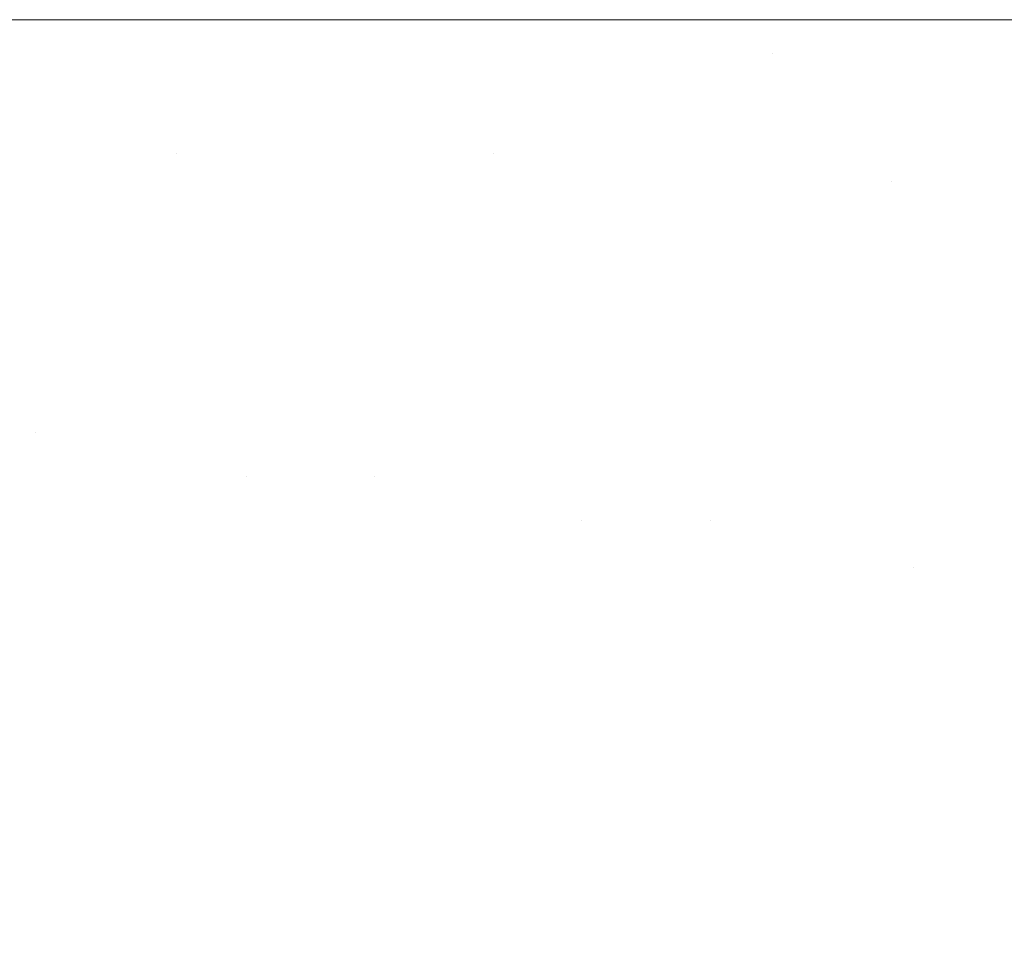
# Model space of a CAD drawing. Header units: centimetres. Extents: x -44.1 to 45.2, y 4.2 to 6.
# Tile 216 of 256: x -14.1219 to -14.0869, y 5.9674 to 6.0001. Entities that reach past the tile are written whole.
import ezdxf

# ---------------------------------------------------------------- set-up
doc = ezdxf.new("R2010")
doc.units = ezdxf.units.CM
doc.header["$LTSCALE"] = 2.54
doc.layers.add('Lucido design-1', color=7, linetype='Continuous')

# ---------------------------------------------------------------- blocks, each defined once
blk = doc.blocks.new('Gruppo-4-1')
at = {"color": 7, "linetype": 'Continuous', "lineweight": 9}
for points, invisible_edges in [([(-43.924707, 6.000021, -2312.419046), (-8.338741, 6.000089, -2312.42217), (-26.131724, 6.000089, -2312.42217)], 9), ([(-43.924707, 6.000021, -2312.419046), (45.040209, 6.000021, -2312.419046), (9.454243, 6.000089, -2312.42217), (-8.338741, 6.000089, -2312.42217)], 11), ([(-43.924707, 6.000021, -2312.419046), (-43.924707, 5.999993, -2312.417808), (45.040209, 5.999993, -2312.417808), (45.040209, 6.000021, -2312.419046)], 10), ([(-26.131724, 6.000089, -2312.42217), (-14.095203, 6.000089, -2312.646622), (-14.111291, 6.000089, -2312.652216)], 9), ([(-14.111291, 6.000089, -2312.652216), (-14.12626, 6.000089, -2312.658095), (-26.131724, 6.000089, -2312.42217)], 10), ([(-26.131724, 6.000089, -2312.42217), (-14.077994, 6.000089, -2312.641394), (-14.081469, 6.000089, -2312.642449)], 9), ([(-14.081469, 6.000089, -2312.642449), (-14.095203, 6.000089, -2312.646622), (-26.131724, 6.000089, -2312.42217)], 10), ([(-26.131724, 6.000089, -2312.42217), (-14.059693, 6.000089, -2312.636617), (-14.077994, 6.000089, -2312.641394)], 9), ([(-26.131724, 6.000089, -2312.42217), (-14.040353, 6.000089, -2312.632382), (-14.059693, 6.000089, -2312.636617)], 9), ([(-26.131724, 6.000089, -2312.42217), (-14.020064, 6.000089, -2312.628777), (-14.028457, 6.000089, -2312.630268)], 9), ([(-14.028457, 6.000089, -2312.630268), (-14.040353, 6.000089, -2312.632382), (-26.131724, 6.000089, -2312.42217)], 10), ([(-26.131724, 6.000089, -2312.42217), (-13.998948, 6.000089, -2312.625887), (-14.020064, 6.000089, -2312.628777)], 9), ([(-26.131724, 6.000089, -2312.42217), (-13.977163, 6.000089, -2312.623786), (-13.979127, 6.000089, -2312.623976), (-13.998948, 6.000089, -2312.625887)], 9), ([(-13.93465, 6.000089, -2312.62217), (-13.954895, 6.000089, -2312.622535), (-26.131724, 6.000089, -2312.42217), (-8.338741, 6.000089, -2312.42217)], 10), ([(-13.954895, 6.000089, -2312.622535), (-13.977163, 6.000089, -2312.623786), (-26.131724, 6.000089, -2312.42217)], 10), ([(-14.13256, 6.00004, -2312.664669), (-14.135675, 6.000089, -2312.66223), (-14.12626, 6.000089, -2312.658095), (-14.111291, 6.000089, -2312.652216)], 9), ([(-14.079191, 6.00004, -2312.645203), (-14.13256, 6.00004, -2312.664669), (-14.111291, 6.000089, -2312.652216), (-14.095203, 6.000089, -2312.646622)], 11), ([(-14.079191, 6.00004, -2312.645203), (-14.076901, 5.999894, -2312.648007), (-14.129424, 5.999894, -2312.667165), (-14.13256, 6.00004, -2312.664669)], 15), ([(-14.095203, 6.000089, -2312.646622), (-14.081469, 6.000089, -2312.642449), (-14.079191, 6.00004, -2312.645203)], 10), ([(45.040209, 5.999993, -2312.417808), (-43.924707, 5.999993, -2312.417808), (-43.924707, 5.999708, -2312.413454), (45.040209, 5.999708, -2312.413454)], 5), ([(45.040209, 5.999708, -2312.413454), (-43.924707, 5.999708, -2312.413454), (-43.924707, 5.999233, -2312.409117), (45.040209, 5.999233, -2312.409117)], 5), ([(-14.126298, 5.99965, -2312.669654), (-14.129424, 5.999894, -2312.667165), (-14.076901, 5.999894, -2312.648007), (-14.074617, 5.99965, -2312.650803)], 15), ([(-14.123184, 5.99931, -2312.672131), (-14.120089, 5.998875, -2312.674594), (-14.144409, 5.998875, -2312.686691)], 11), ([(-14.074617, 5.99965, -2312.650803), (-14.072344, 5.99931, -2312.653587), (-14.123184, 5.99931, -2312.672131), (-14.126298, 5.99965, -2312.669654)], 15), ([(-14.123184, 5.99931, -2312.672131), (-14.072344, 5.99931, -2312.653587), (-14.095144, 5.998875, -2312.664522)], 11), ([(-14.095144, 5.998875, -2312.664522), (-14.120089, 5.998875, -2312.674594), (-14.123184, 5.99931, -2312.672131)], 11), ([(-14.072344, 5.99931, -2312.653587), (-14.070083, 5.998875, -2312.656354), (-14.095144, 5.998875, -2312.664522)], 11), ([(45.040209, 5.999233, -2312.409117), (-43.924707, 5.999233, -2312.409117), (-43.924707, 5.998569, -2312.404805), (45.040209, 5.998569, -2312.404805)], 5), ([(-14.144409, 5.998875, -2312.686691), (-14.120089, 5.998875, -2312.674594), (-14.117017, 5.998346, -2312.677039), (-14.140934, 5.998346, -2312.688935)], 15), ([(-14.092485, 5.998346, -2312.667134), (-14.117017, 5.998346, -2312.677039), (-14.120089, 5.998875, -2312.674594), (-14.095144, 5.998875, -2312.664522)], 15), ([(-14.095144, 5.998875, -2312.664522), (-14.070083, 5.998875, -2312.656354), (-14.067839, 5.998346, -2312.659102), (-14.092485, 5.998346, -2312.667134)], 15), ([(45.040209, 5.998569, -2312.404805), (-43.924707, 5.998569, -2312.404805), (-43.924707, 5.997718, -2312.400526), (45.040209, 5.997718, -2312.400526)], 5), ([(-14.140934, 5.998346, -2312.688935), (-14.117017, 5.998346, -2312.677039), (-14.113971, 5.997724, -2312.679463), (-14.137489, 5.997724, -2312.69116)], 15), ([(-14.089849, 5.997724, -2312.669723), (-14.113971, 5.997724, -2312.679463), (-14.117017, 5.998346, -2312.677039), (-14.092485, 5.998346, -2312.667134)], 15), ([(-14.092485, 5.998346, -2312.667134), (-14.067839, 5.998346, -2312.659102), (-14.065615, 5.997724, -2312.661825), (-14.089849, 5.997724, -2312.669723)], 15), ([(45.040209, 5.997718, -2312.400526), (-43.924707, 5.997718, -2312.400526), (-43.924707, 5.996681, -2312.396288), (45.040209, 5.996681, -2312.396288)], 5), ([(-14.137489, 5.997724, -2312.69116), (-14.113971, 5.997724, -2312.679463), (-14.110956, 5.997012, -2312.681862), (-14.134079, 5.997012, -2312.693363)], 15), ([(-14.08724, 5.997012, -2312.672286), (-14.110956, 5.997012, -2312.681862), (-14.113971, 5.997724, -2312.679463), (-14.089849, 5.997724, -2312.669723)], 15), ([(-14.089849, 5.997724, -2312.669723), (-14.065615, 5.997724, -2312.661825), (-14.063413, 5.997012, -2312.664521), (-14.08724, 5.997012, -2312.672286)], 15), ([(-14.130708, 5.99621, -2312.69554), (-14.134079, 5.997012, -2312.693363), (-14.110956, 5.997012, -2312.681862), (-14.107977, 5.99621, -2312.684234)], 15), ([(-14.107977, 5.99621, -2312.684234), (-14.110956, 5.997012, -2312.681862), (-14.08724, 5.997012, -2312.672286), (-14.084661, 5.99621, -2312.67482)], 15), ([(-14.084661, 5.99621, -2312.67482), (-14.08724, 5.997012, -2312.672286), (-14.063413, 5.997012, -2312.664521), (-14.061237, 5.99621, -2312.667185)], 15), ([(45.040209, 5.996681, -2312.396288), (-43.924707, 5.996681, -2312.396288), (-43.924707, 5.99546, -2312.392099), (45.040209, 5.99546, -2312.392099)], 5), ([(-14.130708, 5.99621, -2312.69554), (-14.107977, 5.99621, -2312.684234), (-14.116313, 5.995322, -2312.691894)], 11), ([(-14.116313, 5.995322, -2312.691894), (-14.127381, 5.995322, -2312.697689), (-14.130708, 5.99621, -2312.69554)], 11), ([(-14.107977, 5.99621, -2312.684234), (-14.105036, 5.995322, -2312.686574), (-14.116313, 5.995322, -2312.691894)], 11), ([(-14.084661, 5.99621, -2312.67482), (-14.082115, 5.995322, -2312.67732), (-14.105036, 5.995322, -2312.686574), (-14.107977, 5.99621, -2312.684234)], 15), ([(45.040209, 5.99546, -2312.392099), (-43.924707, 5.99546, -2312.392099), (-43.924707, 5.994058, -2312.387968), (45.040209, 5.994058, -2312.387968)], 5), ([(-14.113222, 5.99435, -2312.69411), (-14.124103, 5.99435, -2312.699806), (-14.127381, 5.995322, -2312.697689), (-14.116313, 5.995322, -2312.691894)], 15), ([(-14.116313, 5.995322, -2312.691894), (-14.105036, 5.995322, -2312.686574), (-14.102137, 5.99435, -2312.688881), (-14.113222, 5.99435, -2312.69411)], 15), ([(-14.105036, 5.995322, -2312.686574), (-14.082115, 5.995322, -2312.67732), (-14.090912, 5.99435, -2312.68411)], 11), ([(-14.090912, 5.99435, -2312.68411), (-14.102137, 5.99435, -2312.688881), (-14.105036, 5.995322, -2312.686574)], 11), ([(-14.082115, 5.995322, -2312.67732), (-14.079607, 5.99435, -2312.679784), (-14.090912, 5.99435, -2312.68411)], 11), ([(-14.134708, 5.99435, -2312.705975), (-14.124103, 5.99435, -2312.699806), (-14.120876, 5.993296, -2312.70189), (-14.1313, 5.993296, -2312.707954)], 15), ([(-14.110181, 5.993296, -2312.696291), (-14.120876, 5.993296, -2312.70189), (-14.124103, 5.99435, -2312.699806), (-14.113222, 5.99435, -2312.69411)], 15), ([(-14.113222, 5.99435, -2312.69411), (-14.102137, 5.99435, -2312.688881), (-14.099284, 5.993296, -2312.691151), (-14.110181, 5.993296, -2312.696291)], 15), ([(-14.08825, 5.993296, -2312.686461), (-14.099284, 5.993296, -2312.691151), (-14.102137, 5.99435, -2312.688881), (-14.090912, 5.99435, -2312.68411)], 15), ([(-14.090912, 5.99435, -2312.68411), (-14.079607, 5.99435, -2312.679784), (-14.077138, 5.993296, -2312.682209), (-14.08825, 5.993296, -2312.686461)], 15), ([(45.040209, 5.994058, -2312.387968), (-43.924707, 5.994058, -2312.387968), (-43.924707, 5.992477, -2312.383902), (45.040209, 5.992477, -2312.383902)], 5), ([(-14.1313, 5.993296, -2312.707954), (-14.120876, 5.993296, -2312.70189), (-14.117705, 5.992164, -2312.703939), (-14.127952, 5.992164, -2312.709899)], 15), ([(-14.107192, 5.992164, -2312.698435), (-14.117705, 5.992164, -2312.703939), (-14.120876, 5.993296, -2312.70189), (-14.110181, 5.993296, -2312.696291)], 15), ([(-14.110181, 5.993296, -2312.696291), (-14.099284, 5.993296, -2312.691151), (-14.096481, 5.992164, -2312.693382), (-14.107192, 5.992164, -2312.698435)], 15), ([(-14.085635, 5.992164, -2312.688772), (-14.096481, 5.992164, -2312.693382), (-14.099284, 5.993296, -2312.691151), (-14.08825, 5.993296, -2312.686461)], 15), ([(-14.08825, 5.993296, -2312.686461), (-14.077138, 5.993296, -2312.682209), (-14.074711, 5.992164, -2312.684592), (-14.085635, 5.992164, -2312.688772)], 15), ([(45.040209, 5.992477, -2312.383902), (-43.924707, 5.992477, -2312.383902), (-43.924707, 5.990719, -2312.379908), (45.040209, 5.990719, -2312.379908)], 5), ([(-14.127952, 5.992164, -2312.709899), (-14.117705, 5.992164, -2312.703939), (-14.114593, 5.990955, -2312.705949), (-14.124665, 5.990955, -2312.711808)], 15), ([(-14.104259, 5.990955, -2312.700538), (-14.114593, 5.990955, -2312.705949), (-14.117705, 5.992164, -2312.703939), (-14.107192, 5.992164, -2312.698435)], 15), ([(-14.107192, 5.992164, -2312.698435), (-14.096481, 5.992164, -2312.693382), (-14.09373, 5.990955, -2312.695572), (-14.104259, 5.990955, -2312.700538)], 15), ([(-14.083068, 5.990955, -2312.69104), (-14.09373, 5.990955, -2312.695572), (-14.096481, 5.992164, -2312.693382), (-14.085635, 5.992164, -2312.688772)], 15), ([(-14.121445, 5.989674, -2312.713678), (-14.131022, 5.989674, -2312.71988), (-14.134407, 5.990955, -2312.718117), (-14.124665, 5.990955, -2312.711808)], 15), ([(-14.124665, 5.990955, -2312.711808), (-14.114593, 5.990955, -2312.705949), (-14.111543, 5.989674, -2312.707918), (-14.121445, 5.989674, -2312.713678)], 15), ([(-14.101384, 5.989674, -2312.7026), (-14.111543, 5.989674, -2312.707918), (-14.114593, 5.990955, -2312.705949), (-14.104259, 5.990955, -2312.700538)], 15), ([(-14.104259, 5.990955, -2312.700538), (-14.09373, 5.990955, -2312.695572), (-14.091034, 5.989674, -2312.697717), (-14.101384, 5.989674, -2312.7026)], 15), ([(-14.080552, 5.989674, -2312.693262), (-14.091034, 5.989674, -2312.697717), (-14.09373, 5.990955, -2312.695572), (-14.083068, 5.990955, -2312.69104)], 15), ([(45.040209, 5.990719, -2312.379908), (-43.924707, 5.990719, -2312.379908), (-43.924707, 5.98879, -2312.375995), (45.040209, 5.98879, -2312.375995)], 5), ([(-14.118293, 5.988324, -2312.715509), (-14.127709, 5.988324, -2312.721606), (-14.131022, 5.989674, -2312.71988), (-14.121445, 5.989674, -2312.713678)], 15), ([(-14.121445, 5.989674, -2312.713678), (-14.111543, 5.989674, -2312.707918), (-14.108558, 5.988324, -2312.709846), (-14.118293, 5.988324, -2312.715509)], 15), ([(-14.098571, 5.988324, -2312.704617), (-14.108558, 5.988324, -2312.709846), (-14.111543, 5.989674, -2312.707918), (-14.101384, 5.989674, -2312.7026)], 15), ([(-14.101384, 5.989674, -2312.7026), (-14.091034, 5.989674, -2312.697717), (-14.088395, 5.988324, -2312.699817), (-14.098571, 5.988324, -2312.704617)], 15), ([(-14.078091, 5.988324, -2312.695437), (-14.088395, 5.988324, -2312.699817), (-14.091034, 5.989674, -2312.697717), (-14.080552, 5.989674, -2312.693262)], 15), ([(45.040209, 5.98879, -2312.375995), (-43.924707, 5.98879, -2312.375995), (-43.924707, 5.986691, -2312.37217), (45.040209, 5.986691, -2312.37217)], 5), ([(-14.124471, 5.986907, -2312.723292), (-14.127709, 5.988324, -2312.721606), (-14.118293, 5.988324, -2312.715509), (-14.115214, 5.986907, -2312.717297)], 15), ([(-14.115214, 5.986907, -2312.717297), (-14.118293, 5.988324, -2312.715509), (-14.108558, 5.988324, -2312.709846), (-14.105642, 5.986907, -2312.71173)], 15), ([(-14.095822, 5.986907, -2312.706589), (-14.105642, 5.986907, -2312.71173), (-14.108558, 5.988324, -2312.709846), (-14.098571, 5.988324, -2312.704617)], 15), ([(-14.098571, 5.988324, -2312.704617), (-14.088395, 5.988324, -2312.699817), (-14.085817, 5.986907, -2312.701869), (-14.095822, 5.986907, -2312.706589)], 15), ([(-14.075685, 5.986907, -2312.697563), (-14.085817, 5.986907, -2312.701869), (-14.088395, 5.988324, -2312.699817), (-14.078091, 5.988324, -2312.695437)], 15), ([(-14.124471, 5.986907, -2312.723292), (-14.121312, 5.985428, -2312.724938), (-14.125726, 5.985428, -2312.728043)], 11), ([(-14.115214, 5.986907, -2312.717297), (-14.112208, 5.985428, -2312.719043), (-14.121312, 5.985428, -2312.724938), (-14.124471, 5.986907, -2312.723292)], 15), ([(-14.105642, 5.986907, -2312.71173), (-14.102796, 5.985428, -2312.713568), (-14.112208, 5.985428, -2312.719043), (-14.115214, 5.986907, -2312.717297)], 15), ([(-14.093139, 5.985428, -2312.708512), (-14.102796, 5.985428, -2312.713568), (-14.105642, 5.986907, -2312.71173), (-14.095822, 5.986907, -2312.706589)], 15), ([(-14.095822, 5.986907, -2312.706589), (-14.085817, 5.986907, -2312.701869), (-14.083301, 5.985428, -2312.703871), (-14.093139, 5.985428, -2312.708512)], 15), ([(45.040209, 5.985408, -2312.370055), (45.040209, 5.986691, -2312.37217), (-43.924707, 5.986691, -2312.37217), (-43.924707, 5.985408, -2312.370055)], 10), ([(-43.924707, 5.985408, -2312.370055), (-43.924707, 5.984428, -2312.36844), (45.040209, 5.984428, -2312.36844), (45.040209, 5.985408, -2312.370055)], 10), ([(-14.125726, 5.985428, -2312.728043), (-14.121312, 5.985428, -2312.724938), (-14.118233, 5.983889, -2312.726542), (-14.122574, 5.983889, -2312.729595)], 15), ([(-14.121312, 5.985428, -2312.724938), (-14.112208, 5.985428, -2312.719043), (-14.113798, 5.983889, -2312.723591)], 11), ([(-14.113798, 5.983889, -2312.723591), (-14.118233, 5.983889, -2312.726542), (-14.121312, 5.985428, -2312.724938)], 11), ([(-14.112208, 5.985428, -2312.719043), (-14.109279, 5.983889, -2312.720744), (-14.113798, 5.983889, -2312.723591)], 11), ([(-14.109279, 5.983889, -2312.720744), (-14.112208, 5.985428, -2312.719043), (-14.102796, 5.985428, -2312.713568), (-14.100022, 5.983889, -2312.715359)], 15), ([(-14.100022, 5.983889, -2312.715359), (-14.102796, 5.985428, -2312.713568), (-14.093139, 5.985428, -2312.708512), (-14.090525, 5.983889, -2312.710387)], 15), ([(-14.090525, 5.983889, -2312.710387), (-14.093139, 5.985428, -2312.708512), (-14.083301, 5.985428, -2312.703871), (-14.080849, 5.983889, -2312.705823)], 15), ([(45.040209, 5.983876, -2312.367613), (45.040209, 5.984428, -2312.36844), (-43.924707, 5.984428, -2312.36844), (-43.924707, 5.983876, -2312.367613)], 10), ([(-43.924707, 5.983876, -2312.367613), (-43.924707, 5.982004, -2312.364812), (45.040209, 5.982004, -2312.364812), (45.040209, 5.983876, -2312.367613)], 10), ([(-14.119507, 5.982295, -2312.731106), (-14.123679, 5.982295, -2312.73421), (-14.126815, 5.983889, -2312.73275), (-14.122574, 5.983889, -2312.729595)], 15), ([(-14.122574, 5.983889, -2312.729595), (-14.118233, 5.983889, -2312.726542), (-14.115236, 5.982295, -2312.728103), (-14.119507, 5.982295, -2312.731106)], 15), ([(-14.110874, 5.982295, -2312.7252), (-14.115236, 5.982295, -2312.728103), (-14.118233, 5.983889, -2312.726542), (-14.113798, 5.983889, -2312.723591)], 15), ([(-14.113798, 5.983889, -2312.723591), (-14.109279, 5.983889, -2312.720744), (-14.106429, 5.982295, -2312.722399), (-14.110874, 5.982295, -2312.7252)], 15), ([(-14.109279, 5.983889, -2312.720744), (-14.100022, 5.983889, -2312.715359), (-14.10191, 5.982295, -2312.7197)], 11), ([(-14.10191, 5.982295, -2312.7197), (-14.106429, 5.982295, -2312.722399), (-14.109279, 5.983889, -2312.720744)], 11), ([(-14.100022, 5.983889, -2312.715359), (-14.097323, 5.982295, -2312.717103), (-14.10191, 5.982295, -2312.7197)], 11), ([(-14.090525, 5.983889, -2312.710387), (-14.087981, 5.982295, -2312.712212), (-14.097323, 5.982295, -2312.717103), (-14.100022, 5.983889, -2312.715359)], 15), ([(-14.080849, 5.983889, -2312.705823), (-14.078462, 5.982295, -2312.707722), (-14.087981, 5.982295, -2312.712212), (-14.090525, 5.983889, -2312.710387)], 15), ([(-14.127742, 5.982295, -2312.737412), (-14.123679, 5.982295, -2312.73421), (-14.120631, 5.980649, -2312.735628), (-14.124628, 5.980649, -2312.738779)], 15), ([(-14.116527, 5.980649, -2312.732574), (-14.120631, 5.980649, -2312.735628), (-14.123679, 5.982295, -2312.73421), (-14.119507, 5.982295, -2312.731106)], 15), ([(-14.119507, 5.982295, -2312.731106), (-14.115236, 5.982295, -2312.728103), (-14.112325, 5.980649, -2312.72962), (-14.116527, 5.980649, -2312.732574)], 15), ([(-14.108033, 5.980649, -2312.726764), (-14.112325, 5.980649, -2312.72962), (-14.115236, 5.982295, -2312.728103), (-14.110874, 5.982295, -2312.7252)], 15), ([(-14.110874, 5.982295, -2312.7252), (-14.106429, 5.982295, -2312.722399), (-14.10366, 5.980649, -2312.724008), (-14.108033, 5.980649, -2312.726764)], 15), ([(-14.099213, 5.980649, -2312.721352), (-14.10366, 5.980649, -2312.724008), (-14.106429, 5.982295, -2312.722399), (-14.10191, 5.982295, -2312.7197)], 15), ([(-14.10191, 5.982295, -2312.7197), (-14.097323, 5.982295, -2312.717103), (-14.0947, 5.980649, -2312.718797), (-14.099213, 5.980649, -2312.721352)], 15), ([(-14.097323, 5.982295, -2312.717103), (-14.087981, 5.982295, -2312.712212), (-14.09013, 5.980649, -2312.716341)], 11), ([(-14.09013, 5.980649, -2312.716341), (-14.0947, 5.980649, -2312.718797), (-14.097323, 5.982295, -2312.717103)], 11), ([(-14.087981, 5.982295, -2312.712212), (-14.085509, 5.980649, -2312.713985), (-14.09013, 5.980649, -2312.716341)], 11), ([(-14.085509, 5.980649, -2312.713985), (-14.087981, 5.982295, -2312.712212), (-14.078462, 5.982295, -2312.707722), (-14.076144, 5.980649, -2312.709567)], 15), ([(45.040209, 5.982004, -2312.364812), (-43.924707, 5.982004, -2312.364812), (-43.924707, 5.979424, -2312.361294), (45.040209, 5.979424, -2312.361294)], 5), ([(-14.121607, 5.978953, -2312.740105), (-14.125428, 5.978953, -2312.7433), (-14.128511, 5.980649, -2312.742025), (-14.124628, 5.980649, -2312.738779)], 15), ([(-14.124628, 5.980649, -2312.738779), (-14.120631, 5.980649, -2312.735628), (-14.117673, 5.978953, -2312.737004), (-14.121607, 5.978953, -2312.740105)], 15), ([(-14.113634, 5.978953, -2312.733999), (-14.117673, 5.978953, -2312.737004), (-14.120631, 5.980649, -2312.735628), (-14.116527, 5.980649, -2312.732574)], 15), ([(-14.116527, 5.980649, -2312.732574), (-14.112325, 5.980649, -2312.72962), (-14.109499, 5.978953, -2312.731091), (-14.113634, 5.978953, -2312.733999)], 15), ([(-14.105275, 5.978953, -2312.728281), (-14.109499, 5.978953, -2312.731091), (-14.112325, 5.980649, -2312.72962), (-14.108033, 5.980649, -2312.726764)], 15), ([(-14.108033, 5.980649, -2312.726764), (-14.10366, 5.980649, -2312.724008), (-14.100972, 5.978953, -2312.725569), (-14.105275, 5.978953, -2312.728281)], 15), ([(-14.096596, 5.978953, -2312.722956), (-14.100972, 5.978953, -2312.725569), (-14.10366, 5.980649, -2312.724008), (-14.099213, 5.980649, -2312.721352)], 15), ([(-14.099213, 5.980649, -2312.721352), (-14.0947, 5.980649, -2312.718797), (-14.092155, 5.978953, -2312.720441), (-14.096596, 5.978953, -2312.722956)], 15), ([(-14.087657, 5.978953, -2312.718024), (-14.092155, 5.978953, -2312.720441), (-14.0947, 5.980649, -2312.718797), (-14.09013, 5.980649, -2312.716341)], 15), ([(-14.09013, 5.980649, -2312.716341), (-14.085509, 5.980649, -2312.713985), (-14.083109, 5.978953, -2312.715705), (-14.087657, 5.978953, -2312.718024)], 15), ([(45.040209, 5.979424, -2312.361294), (-43.924707, 5.979424, -2312.361294), (-43.924707, 5.976693, -2312.357891), (45.040209, 5.976693, -2312.357891)], 5), ([(-14.118679, 5.977213, -2312.74139), (-14.12244, 5.977213, -2312.744535), (-14.125428, 5.978953, -2312.7433), (-14.121607, 5.978953, -2312.740105)], 15), ([(-14.121607, 5.978953, -2312.740105), (-14.117673, 5.978953, -2312.737004), (-14.114806, 5.977213, -2312.738338), (-14.118679, 5.977213, -2312.74139)], 15), ([(-14.110831, 5.977213, -2312.73538), (-14.114806, 5.977213, -2312.738338), (-14.117673, 5.978953, -2312.737004), (-14.113634, 5.978953, -2312.733999)], 15), ([(-14.113634, 5.978953, -2312.733999), (-14.109499, 5.978953, -2312.731091), (-14.106761, 5.977213, -2312.732518), (-14.110831, 5.977213, -2312.73538)], 15), ([(-14.102603, 5.977213, -2312.729752), (-14.106761, 5.977213, -2312.732518), (-14.109499, 5.978953, -2312.731091), (-14.105275, 5.978953, -2312.728281)], 15), ([(-14.105275, 5.978953, -2312.728281), (-14.100972, 5.978953, -2312.725569), (-14.098367, 5.977213, -2312.727082), (-14.102603, 5.977213, -2312.729752)], 15), ([(-14.094059, 5.977213, -2312.72451), (-14.098367, 5.977213, -2312.727082), (-14.100972, 5.978953, -2312.725569), (-14.096596, 5.978953, -2312.722956)], 15), ([(-14.096596, 5.978953, -2312.722956), (-14.092155, 5.978953, -2312.720441), (-14.089688, 5.977213, -2312.722034), (-14.094059, 5.977213, -2312.72451)], 15), ([(-14.085261, 5.977213, -2312.719655), (-14.089688, 5.977213, -2312.722034), (-14.092155, 5.978953, -2312.720441), (-14.087657, 5.978953, -2312.718024)], 15), ([(-14.087657, 5.978953, -2312.718024), (-14.083109, 5.978953, -2312.715705), (-14.080784, 5.977213, -2312.717372), (-14.085261, 5.977213, -2312.719655)], 15), ([(-14.126082, 5.977213, -2312.747772), (-14.12244, 5.977213, -2312.744535), (-14.119549, 5.975431, -2312.745731), (-14.123135, 5.975431, -2312.748917)], 15), ([(-14.115845, 5.975431, -2312.742634), (-14.119549, 5.975431, -2312.745731), (-14.12244, 5.977213, -2312.744535), (-14.118679, 5.977213, -2312.74139)], 15), ([(-14.118679, 5.977213, -2312.74139), (-14.114806, 5.977213, -2312.738338), (-14.112033, 5.975431, -2312.739629), (-14.115845, 5.975431, -2312.742634)], 15), ([(-14.108118, 5.975431, -2312.736717), (-14.112033, 5.975431, -2312.739629), (-14.114806, 5.977213, -2312.738338), (-14.110831, 5.977213, -2312.73538)], 15), ([(-14.110831, 5.977213, -2312.73538), (-14.106761, 5.977213, -2312.732518), (-14.10411, 5.975431, -2312.733898), (-14.108118, 5.975431, -2312.736717)], 15), ([(-14.100017, 5.975431, -2312.731175), (-14.10411, 5.975431, -2312.733898), (-14.106761, 5.977213, -2312.732518), (-14.102603, 5.977213, -2312.729752)], 15), ([(-14.102603, 5.977213, -2312.729752), (-14.098367, 5.977213, -2312.727082), (-14.095846, 5.975431, -2312.728546), (-14.100017, 5.975431, -2312.731175)], 15), ([(-14.091605, 5.975431, -2312.726013), (-14.095846, 5.975431, -2312.728546), (-14.098367, 5.977213, -2312.727082), (-14.094059, 5.977213, -2312.72451)], 15), ([(-14.094059, 5.977213, -2312.72451), (-14.089688, 5.977213, -2312.722034), (-14.087301, 5.975431, -2312.723576), (-14.091605, 5.975431, -2312.726013)], 15), ([(-14.082942, 5.975431, -2312.721234), (-14.087301, 5.975431, -2312.723576), (-14.089688, 5.977213, -2312.722034), (-14.085261, 5.977213, -2312.719655)], 15), ([(45.040209, 5.976693, -2312.357891), (-43.924707, 5.976693, -2312.357891), (-43.924707, 5.973816, -2312.354611), (45.040209, 5.973816, -2312.354611)], 5), ([(-14.120286, 5.973611, -2312.750024), (-14.123695, 5.973611, -2312.753249), (-14.126595, 5.975431, -2312.752192), (-14.123135, 5.975431, -2312.748917)], 15), ([(-14.123135, 5.975431, -2312.748917), (-14.119549, 5.975431, -2312.745731), (-14.116755, 5.973611, -2312.746886), (-14.120286, 5.973611, -2312.750024)], 15), ([(-14.113107, 5.973611, -2312.743836), (-14.116755, 5.973611, -2312.746886), (-14.119549, 5.975431, -2312.745731), (-14.115845, 5.975431, -2312.742634)], 15), ([(-14.115845, 5.975431, -2312.742634), (-14.112033, 5.975431, -2312.739629), (-14.109352, 5.973611, -2312.740876), (-14.113107, 5.973611, -2312.743836)], 15), ([(-14.105497, 5.973611, -2312.738008), (-14.109352, 5.973611, -2312.740876), (-14.112033, 5.975431, -2312.739629), (-14.108118, 5.975431, -2312.736717)], 15), ([(-14.108118, 5.975431, -2312.736717), (-14.10411, 5.975431, -2312.733898), (-14.101549, 5.973611, -2312.735232), (-14.105497, 5.973611, -2312.738008)], 15), ([(-14.097518, 5.973611, -2312.73255), (-14.101549, 5.973611, -2312.735232), (-14.10411, 5.975431, -2312.733898), (-14.100017, 5.975431, -2312.731175)], 15), ([(-14.100017, 5.975431, -2312.731175), (-14.095846, 5.975431, -2312.728546), (-14.09341, 5.973611, -2312.729961), (-14.097518, 5.973611, -2312.73255)], 15), ([(-14.089233, 5.973611, -2312.727466), (-14.09341, 5.973611, -2312.729961), (-14.095846, 5.975431, -2312.728546), (-14.091605, 5.975431, -2312.726013)], 15), ([(-14.091605, 5.975431, -2312.726013), (-14.087301, 5.975431, -2312.723576), (-14.084994, 5.973611, -2312.725066), (-14.089233, 5.973611, -2312.727466)], 15), ([(-14.080701, 5.973611, -2312.722759), (-14.084994, 5.973611, -2312.725066), (-14.087301, 5.975431, -2312.723576), (-14.082942, 5.975431, -2312.721234)], 15), ([(45.040209, 5.973816, -2312.354611), (-43.924707, 5.973816, -2312.354611), (-43.924707, 5.970799, -2312.351459), (45.040209, 5.970799, -2312.351459)], 5), ([(-14.126972, 5.973611, -2312.756559), (-14.123695, 5.973611, -2312.753249), (-14.120895, 5.971757, -2312.75427), (-14.124124, 5.971757, -2312.75753)], 15), ([(-14.117537, 5.971757, -2312.751093), (-14.120895, 5.971757, -2312.75427), (-14.123695, 5.973611, -2312.753249), (-14.120286, 5.973611, -2312.750024)], 15), ([(-14.120286, 5.973611, -2312.750024), (-14.116755, 5.973611, -2312.746886), (-14.114058, 5.971757, -2312.748001), (-14.117537, 5.971757, -2312.751093)], 15), ([(-14.110464, 5.971757, -2312.744996), (-14.114058, 5.971757, -2312.748001), (-14.116755, 5.973611, -2312.746886), (-14.113107, 5.973611, -2312.743836)], 15), ([(-14.113107, 5.973611, -2312.743836), (-14.109352, 5.973611, -2312.740876), (-14.106765, 5.971757, -2312.74208), (-14.110464, 5.971757, -2312.744996)], 15), ([(-14.102967, 5.971757, -2312.739254), (-14.106765, 5.971757, -2312.74208), (-14.109352, 5.973611, -2312.740876), (-14.105497, 5.973611, -2312.738008)], 15), ([(-14.105497, 5.973611, -2312.738008), (-14.101549, 5.973611, -2312.735232), (-14.099078, 5.971757, -2312.73652), (-14.102967, 5.971757, -2312.739254)], 15), ([(-14.095106, 5.971757, -2312.733877), (-14.099078, 5.971757, -2312.73652), (-14.101549, 5.973611, -2312.735232), (-14.097518, 5.973611, -2312.73255)], 15), ([(-14.097518, 5.973611, -2312.73255), (-14.09341, 5.973611, -2312.729961), (-14.091059, 5.971757, -2312.731327), (-14.095106, 5.971757, -2312.733877)], 15), ([(-14.086944, 5.971757, -2312.728869), (-14.091059, 5.971757, -2312.731327), (-14.09341, 5.973611, -2312.729961), (-14.089233, 5.973611, -2312.727466)], 15), ([(-14.089233, 5.973611, -2312.727466), (-14.084994, 5.973611, -2312.725066), (-14.082768, 5.971757, -2312.726504), (-14.086944, 5.971757, -2312.728869)], 15), ([(-14.121379, 5.969871, -2312.758466), (-14.124426, 5.969871, -2312.761759), (-14.127215, 5.971757, -2312.760871), (-14.124124, 5.971757, -2312.75753)], 15), ([(-14.124124, 5.971757, -2312.75753), (-14.120895, 5.971757, -2312.75427), (-14.118198, 5.969871, -2312.755253), (-14.121379, 5.969871, -2312.758466)], 15), ([(-14.114888, 5.969871, -2312.752122), (-14.118198, 5.969871, -2312.755253), (-14.120895, 5.971757, -2312.75427), (-14.117537, 5.971757, -2312.751093)], 15), ([(-14.117537, 5.971757, -2312.751093), (-14.114058, 5.971757, -2312.748001), (-14.111459, 5.969871, -2312.749075), (-14.114888, 5.969871, -2312.752122)], 15), ([(-14.107918, 5.969871, -2312.746114), (-14.111459, 5.969871, -2312.749075), (-14.114058, 5.971757, -2312.748001), (-14.110464, 5.971757, -2312.744996)], 15), ([(-14.110464, 5.971757, -2312.744996), (-14.106765, 5.971757, -2312.74208), (-14.104272, 5.969871, -2312.74324), (-14.107918, 5.969871, -2312.746114)], 15), ([(-14.100529, 5.969871, -2312.740455), (-14.104272, 5.969871, -2312.74324), (-14.106765, 5.971757, -2312.74208), (-14.102967, 5.971757, -2312.739254)], 15), ([(-14.102967, 5.971757, -2312.739254), (-14.099078, 5.971757, -2312.73652), (-14.096696, 5.969871, -2312.73776), (-14.100529, 5.969871, -2312.740455)], 15), ([(-14.092782, 5.969871, -2312.735156), (-14.096696, 5.969871, -2312.73776), (-14.099078, 5.971757, -2312.73652), (-14.095106, 5.971757, -2312.733877)], 15), ([(-14.095106, 5.971757, -2312.733877), (-14.091059, 5.971757, -2312.731327), (-14.088793, 5.969871, -2312.732642), (-14.092782, 5.969871, -2312.735156)], 15), ([(-14.084738, 5.969871, -2312.73022), (-14.088793, 5.969871, -2312.732642), (-14.091059, 5.971757, -2312.731327), (-14.086944, 5.971757, -2312.728869)], 15), ([(-14.086944, 5.971757, -2312.728869), (-14.082768, 5.971757, -2312.726504), (-14.080622, 5.969871, -2312.727889), (-14.084738, 5.969871, -2312.73022)], 15), ([(45.040209, 5.970799, -2312.351459), (-43.924707, 5.970799, -2312.351459), (-43.924707, 5.967648, -2312.348442), (45.040209, 5.967648, -2312.348442)], 5), ([(-14.127331, 5.969871, -2312.765128), (-14.124426, 5.969871, -2312.761759), (-14.121742, 5.967958, -2312.762614), (-14.124605, 5.967958, -2312.765935)], 15), ([(-14.118738, 5.967958, -2312.759367), (-14.121742, 5.967958, -2312.762614), (-14.124426, 5.969871, -2312.761759), (-14.121379, 5.969871, -2312.758466)], 15), ([(-14.121379, 5.969871, -2312.758466), (-14.118198, 5.969871, -2312.755253), (-14.115602, 5.967958, -2312.7562), (-14.118738, 5.967958, -2312.759367)], 15), ([(-14.112339, 5.967958, -2312.753113), (-14.115602, 5.967958, -2312.7562), (-14.118198, 5.969871, -2312.755253), (-14.114888, 5.969871, -2312.752122)], 15), ([(-14.114888, 5.969871, -2312.752122), (-14.111459, 5.969871, -2312.749075), (-14.108958, 5.967958, -2312.750109), (-14.112339, 5.967958, -2312.753113)], 15), ([(-14.105467, 5.967958, -2312.74719), (-14.108958, 5.967958, -2312.750109), (-14.111459, 5.969871, -2312.749075), (-14.107918, 5.969871, -2312.746114)], 15), ([(-14.107918, 5.969871, -2312.746114), (-14.104272, 5.969871, -2312.74324), (-14.101873, 5.967958, -2312.744357), (-14.105467, 5.967958, -2312.74719)], 15), ([(-14.098183, 5.967958, -2312.741611), (-14.101873, 5.967958, -2312.744357), (-14.104272, 5.969871, -2312.74324), (-14.100529, 5.969871, -2312.740455)], 15), ([(-14.100529, 5.969871, -2312.740455), (-14.096696, 5.969871, -2312.73776), (-14.094404, 5.967958, -2312.738954), (-14.098183, 5.967958, -2312.741611)], 15), ([(-14.090546, 5.967958, -2312.736387), (-14.094404, 5.967958, -2312.738954), (-14.096696, 5.969871, -2312.73776), (-14.092782, 5.969871, -2312.735156)], 15), ([(-14.092782, 5.969871, -2312.735156), (-14.088793, 5.969871, -2312.732642), (-14.086613, 5.967958, -2312.733909), (-14.090546, 5.967958, -2312.736387)], 15), ([(-14.082615, 5.967958, -2312.731521), (-14.086613, 5.967958, -2312.733909), (-14.088793, 5.969871, -2312.732642), (-14.084738, 5.969871, -2312.73022)], 15), ([(-14.124605, 5.967958, -2312.765935), (-14.121742, 5.967958, -2312.762614), (-14.119163, 5.966019, -2312.763435), (-14.121987, 5.966019, -2312.766711)], 15), ([(-14.1162, 5.966019, -2312.760233), (-14.119163, 5.966019, -2312.763435), (-14.121742, 5.967958, -2312.762614), (-14.118738, 5.967958, -2312.759367)], 15), ([(-14.118738, 5.967958, -2312.759367), (-14.115602, 5.967958, -2312.7562), (-14.113107, 5.966019, -2312.757109), (-14.1162, 5.966019, -2312.760233)], 15), ([(-14.109889, 5.966019, -2312.754065), (-14.113107, 5.966019, -2312.757109), (-14.115602, 5.967958, -2312.7562), (-14.112339, 5.967958, -2312.753113)], 15), ([(-14.112339, 5.967958, -2312.753113), (-14.108958, 5.967958, -2312.750109), (-14.106555, 5.966019, -2312.751102), (-14.109889, 5.966019, -2312.754065)], 15), ([(-14.103112, 5.966019, -2312.748223), (-14.106555, 5.966019, -2312.751102), (-14.108958, 5.967958, -2312.750109), (-14.105467, 5.967958, -2312.74719)], 15), ([(-14.105467, 5.967958, -2312.74719), (-14.101873, 5.967958, -2312.744357), (-14.099567, 5.966019, -2312.745429), (-14.103112, 5.966019, -2312.748223)], 15), ([(-14.095928, 5.966019, -2312.742722), (-14.099567, 5.966019, -2312.745429), (-14.101873, 5.967958, -2312.744357), (-14.098183, 5.967958, -2312.741611)], 15), ([(-14.098183, 5.967958, -2312.741611), (-14.094404, 5.967958, -2312.738954), (-14.092202, 5.966019, -2312.740101), (-14.095928, 5.966019, -2312.742722)], 15), ([(-14.088396, 5.966019, -2312.737569), (-14.092202, 5.966019, -2312.740101), (-14.094404, 5.967958, -2312.738954), (-14.090546, 5.967958, -2312.736387)], 15), ([(-14.090546, 5.967958, -2312.736387), (-14.086613, 5.967958, -2312.733909), (-14.084518, 5.966019, -2312.735125), (-14.088396, 5.966019, -2312.737569)], 15), ([(45.040209, 5.967648, -2312.348442), (-43.924707, 5.967648, -2312.348442), (-43.924707, 5.964367, -2312.345566), (45.040209, 5.964367, -2312.345566)], 5)]:
    blk.add_3dface(points, dxfattribs=dict(at, invisible_edges=invisible_edges))
blk = doc.blocks.new('Gruppo-5-1')
at = {"color": 7}
blk.add_blockref('Gruppo-4-1', (0, 0), dxfattribs=at)

msp = doc.modelspace()

# ---------------------------------------------------------------- block references
at = {"layer": 'Lucido design-1', "color": 7}
msp.add_blockref('Gruppo-5-1', (0, 0), dxfattribs=at)

doc.saveas('drawing.dxf')
